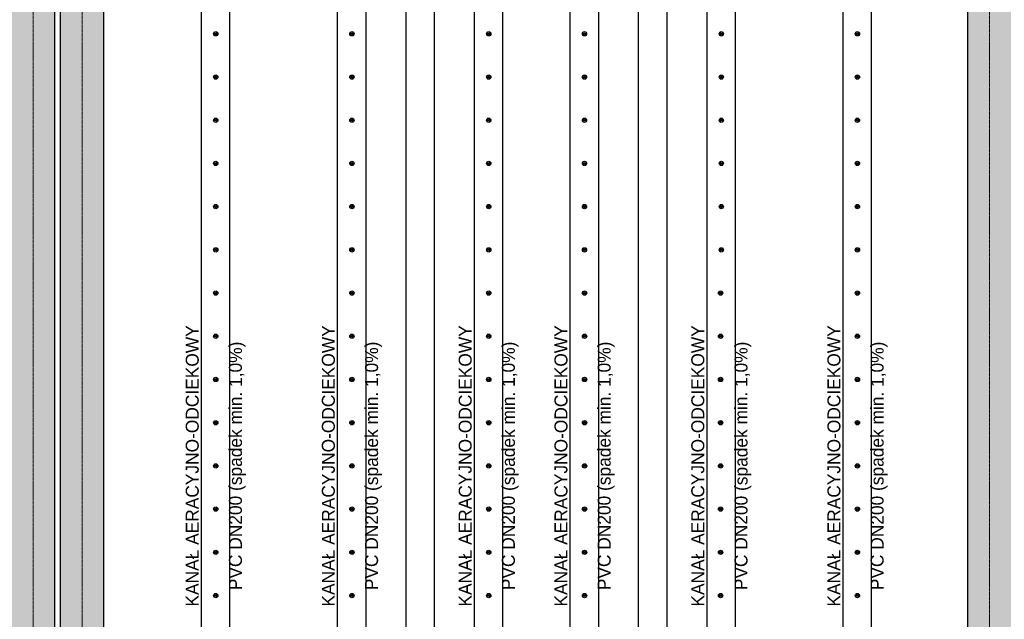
# Model space of a CAD drawing. Header units: millimetres. Extents: x -374129 to 1163271, y -112652 to 695637.
# Tile 137 of 256: x 57287 to 64123, y -40313 to -36150. Entities that reach past the tile are written whole.
import ezdxf
from ezdxf import colors
from ezdxf.entities.mleader import LeaderData, LeaderLine
from ezdxf.math import Vec2, Vec3

# ---------------------------------------------------------------- set-up
doc = ezdxf.new("R2010")
doc.units = ezdxf.units.MM
doc.linetypes.add('ACAD_ISO04W100', pattern=[30, 24, -3, 0, -3])
for name, color, linetype in [('KRT_kreskowanie', 252, 'Continuous'), ('KRT_opisy', 146, 'Continuous'), ('KRT_sciany', 2, 'Continuous'), ('KRT_technologia', 30, 'Continuous')]:
    doc.layers.add(name, color=color, linetype=linetype)
doc.layers.add('KRT_osie', color=55, linetype='ACAD_ISO04W100', lineweight=18)
doc.styles.add('WYMIAR', font='romans.shx', dxfattribs={"width": 0.8})

# ---------------------------------------------------------------- blocks, each defined once
blk = doc.blocks.new('sys napowietrzania')
at = {"layer": 'KRT_technologia', "linetype": 'Continuous', "transparency": 33554687, "elevation": -3659.98}
for points in [[(59766.67, -12485.01), (59766.67, -10582.71), (59766.67, -2349.21), (59566.67, -2349.21), (59566.67, -10582.71), (59566.67, -12485.01), (59666.67, -12485.01), (59766.67, -12485.01), (59763.5, -12495.38), (59666.67, -12495.38), (59569.84, -12495.38), (59566.67, -12485.01)], [(60711.67, -12485.01), (60711.67, -10582.71), (60711.67, -2349.21), (60511.67, -2349.21), (60511.67, -10582.71), (60511.67, -12485.01), (60611.67, -12485.01), (60711.67, -12485.01), (60708.5, -12495.38), (60611.67, -12495.38), (60514.84, -12495.38), (60511.67, -12485.01)], [(61186.67, -12485.01), (61186.67, -10582.71), (61186.67, -2349.21), (60986.67, -2349.21), (60986.67, -10582.71), (60986.67, -12485.01), (61086.67, -12485.01), (61186.67, -12485.01), (61183.5, -12495.38), (61086.67, -12495.38), (60989.84, -12495.38), (60986.67, -12485.01)], [(61661.67, -12485.01), (61661.67, -10582.71), (61661.67, -2349.21), (61461.67, -2349.21), (61461.67, -10582.71), (61461.67, -12485.01), (61561.67, -12485.01), (61661.67, -12485.01), (61658.5, -12495.38), (61561.67, -12495.38), (61464.84, -12495.38), (61461.67, -12485.01)], [(62326.67, -12485.01), (62326.67, -10582.71), (62326.67, -2349.21), (62126.67, -2349.21), (62126.67, -10582.71), (62126.67, -12485.01), (62226.67, -12485.01), (62326.67, -12485.01), (62323.5, -12495.38), (62226.67, -12495.38), (62129.84, -12495.38), (62126.67, -12485.01)], [(62801.67, -12485.01), (62801.67, -10582.71), (62801.67, -2349.21), (62601.67, -2349.21), (62601.67, -10582.71), (62601.67, -12485.01), (62701.67, -12485.01), (62801.67, -12485.01), (62798.5, -12495.38), (62701.67, -12495.38), (62604.84, -12495.38), (62601.67, -12485.01)], [(63276.67, -12485.01), (63276.67, -10582.71), (63276.67, -2349.21), (63076.67, -2349.21), (63076.67, -10582.71), (63076.67, -12485.01), (63176.67, -12485.01), (63276.67, -12485.01), (63273.5, -12495.38), (63176.67, -12495.38), (63079.84, -12495.38), (63076.67, -12485.01)], [(64221.67, -12485.01), (64221.67, -10582.71), (64221.67, -2349.21), (64021.67, -2349.21), (64021.67, -10582.71), (64021.67, -12485.01), (64121.67, -12485.01), (64221.67, -12485.01), (64218.5, -12495.38), (64121.67, -12495.38), (64024.84, -12495.38), (64021.67, -12485.01)]]:
    blk.add_lwpolyline(points, dxfattribs=at)
at = {"layer": 'KRT_technologia'}
for centre, radius in [((59668.01, -4160.34, -3659.98), 15), ((59668.01, -4160.34, -3659.98), 7), ((59668.01, -4160.34, -3659.98), 1.5), ((60613.01, -4160.34, -3659.98), 15), ((60613.01, -4160.34, -3659.98), 7), ((60613.01, -4160.34, -3659.98), 1.5), ((61563.01, -4160.34, -3659.98), 15), ((61563.01, -4160.34, -3659.98), 7), ((61563.01, -4160.34, -3659.98), 1.5), ((62228.01, -4160.34, -3659.98), 15), ((62228.01, -4160.34, -3659.98), 7), ((62228.01, -4160.34, -3659.98), 1.5), ((63178.01, -4160.34, -3659.98), 15), ((63178.01, -4160.34, -3659.98), 7), ((63178.01, -4160.34, -3659.98), 1.5), ((64123.01, -4160.34, -3659.98), 15), ((64123.01, -4160.34, -3659.98), 7), ((64123.01, -4160.34, -3659.98), 1.5), ((59668.01, -4460.34, -3659.98), 15), ((59668.01, -4460.34, -3659.98), 7), ((59668.01, -4460.34, -3659.98), 1.5), ((60613.01, -4460.34, -3659.98), 15), ((60613.01, -4460.34, -3659.98), 7), ((60613.01, -4460.34, -3659.98), 1.5), ((61563.01, -4460.34, -3659.98), 15), ((61563.01, -4460.34, -3659.98), 7), ((61563.01, -4460.34, -3659.98), 1.5), ((62228.01, -4460.34, -3659.98), 15), ((62228.01, -4460.34, -3659.98), 7), ((62228.01, -4460.34, -3659.98), 1.5), ((63178.01, -4460.34, -3659.98), 15), ((63178.01, -4460.34, -3659.98), 7), ((63178.01, -4460.34, -3659.98), 1.5), ((64123.01, -4460.34, -3659.98), 15), ((64123.01, -4460.34, -3659.98), 7), ((64123.01, -4460.34, -3659.98), 1.5), ((59668.01, -4760.34, -3659.98), 15), ((59668.01, -4760.34, -3659.98), 7), ((59668.01, -4760.34, -3659.98), 1.5), ((60613.01, -4760.34, -3659.98), 15), ((60613.01, -4760.34, -3659.98), 7), ((60613.01, -4760.34, -3659.98), 1.5), ((61563.01, -4760.34, -3659.98), 15), ((61563.01, -4760.34, -3659.98), 7), ((61563.01, -4760.34, -3659.98), 1.5), ((62228.01, -4760.34, -3659.98), 15), ((62228.01, -4760.34, -3659.98), 7), ((62228.01, -4760.34, -3659.98), 1.5), ((63178.01, -4760.34, -3659.98), 15), ((63178.01, -4760.34, -3659.98), 7), ((63178.01, -4760.34, -3659.98), 1.5), ((64123.01, -4760.34, -3659.98), 15), ((64123.01, -4760.34, -3659.98), 7), ((64123.01, -4760.34, -3659.98), 1.5), ((59668.01, -5060.34, -3659.98), 15), ((59668.01, -5060.34, -3659.98), 7), ((60613.01, -5060.34, -3659.98), 15), ((60613.01, -5060.34, -3659.98), 7), ((61563.01, -5060.34, -3659.98), 15), ((61563.01, -5060.34, -3659.98), 7), ((62228.01, -5060.34, -3659.98), 15), ((62228.01, -5060.34, -3659.98), 7), ((63178.01, -5060.34, -3659.98), 15), ((63178.01, -5060.34, -3659.98), 7), ((64123.01, -5060.34, -3659.98), 15), ((64123.01, -5060.34, -3659.98), 7), ((59668.01, -5060.34, -3659.98), 1.5), ((60613.01, -5060.34, -3659.98), 1.5), ((61563.01, -5060.34, -3659.98), 1.5), ((62228.01, -5060.34, -3659.98), 1.5), ((63178.01, -5060.34, -3659.98), 1.5), ((64123.01, -5060.34, -3659.98), 1.5), ((59668.01, -5360.34, -3659.98), 15), ((59668.01, -5360.34, -3659.98), 7), ((59668.01, -5360.34, -3659.98), 1.5), ((60613.01, -5360.34, -3659.98), 15), ((60613.01, -5360.34, -3659.98), 7), ((60613.01, -5360.34, -3659.98), 1.5), ((61563.01, -5360.34, -3659.98), 15), ((61563.01, -5360.34, -3659.98), 7), ((61563.01, -5360.34, -3659.98), 1.5), ((62228.01, -5360.34, -3659.98), 15), ((62228.01, -5360.34, -3659.98), 7), ((62228.01, -5360.34, -3659.98), 1.5), ((63178.01, -5360.34, -3659.98), 15), ((63178.01, -5360.34, -3659.98), 7), ((63178.01, -5360.34, -3659.98), 1.5), ((64123.01, -5360.34, -3659.98), 15), ((64123.01, -5360.34, -3659.98), 7), ((64123.01, -5360.34, -3659.98), 1.5), ((59668.01, -5660.34, -3659.98), 15), ((59668.01, -5660.34, -3659.98), 7), ((59668.01, -5660.34, -3659.98), 1.5), ((60613.01, -5660.34, -3659.98), 15), ((60613.01, -5660.34, -3659.98), 7), ((60613.01, -5660.34, -3659.98), 1.5), ((61563.01, -5660.34, -3659.98), 15), ((61563.01, -5660.34, -3659.98), 7), ((61563.01, -5660.34, -3659.98), 1.5), ((62228.01, -5660.34, -3659.98), 15), ((62228.01, -5660.34, -3659.98), 7), ((62228.01, -5660.34, -3659.98), 1.5), ((63178.01, -5660.34, -3659.98), 15), ((63178.01, -5660.34, -3659.98), 7), ((63178.01, -5660.34, -3659.98), 1.5), ((64123.01, -5660.34, -3659.98), 15), ((64123.01, -5660.34, -3659.98), 7), ((64123.01, -5660.34, -3659.98), 1.5), ((59668.17, -5960.34, -3659.98), 15), ((60613.17, -5960.34, -3659.98), 15), ((61563.17, -5960.34, -3659.98), 15), ((62228.17, -5960.34, -3659.98), 15), ((63173.17, -5960.34, -3659.98), 15), ((64123.01, -5960.34, -3659.98), 15), ((59668.17, -5960.34, -3659.98), 7), ((59668.17, -5960.34, -3659.98), 1.5), ((60613.17, -5960.34, -3659.98), 7), ((60613.17, -5960.34, -3659.98), 1.5), ((61563.17, -5960.34, -3659.98), 7), ((61563.17, -5960.34, -3659.98), 1.5), ((62228.17, -5960.34, -3659.98), 7), ((62228.17, -5960.34, -3659.98), 1.5), ((63173.17, -5960.34, -3659.98), 7), ((63173.17, -5960.34, -3659.98), 1.5), ((64123.01, -5960.34, -3659.98), 7), ((64123.01, -5960.34, -3659.98), 1.5), ((59668.17, -6260.34, -3659.98), 15), ((59668.17, -6260.34, -3659.98), 7), ((59668.17, -6260.34, -3659.98), 1.5), ((60613.17, -6260.34, -3659.98), 15), ((60613.17, -6260.34, -3659.98), 7), ((60613.17, -6260.34, -3659.98), 1.5), ((61563.17, -6260.34, -3659.98), 15), ((61563.17, -6260.34, -3659.98), 7), ((61563.17, -6260.34, -3659.98), 1.5), ((62228.17, -6260.34, -3659.98), 15), ((62228.17, -6260.34, -3659.98), 7), ((62228.17, -6260.34, -3659.98), 1.5), ((63173.17, -6260.34, -3659.98), 15), ((63173.17, -6260.34, -3659.98), 7), ((63173.17, -6260.34, -3659.98), 1.5), ((64123.01, -6260.34, -3659.98), 15), ((64123.01, -6260.34, -3659.98), 7), ((64123.01, -6260.34, -3659.98), 1.5), ((59668.17, -6560.34, -3659.98), 15), ((59668.17, -6560.34, -3659.98), 7), ((59668.17, -6560.34, -3659.98), 1.5), ((60613.17, -6560.34, -3659.98), 15), ((60613.17, -6560.34, -3659.98), 7), ((60613.17, -6560.34, -3659.98), 1.5), ((61563.17, -6560.34, -3659.98), 15), ((61563.17, -6560.34, -3659.98), 7), ((61563.17, -6560.34, -3659.98), 1.5), ((62228.17, -6560.34, -3659.98), 15), ((62228.17, -6560.34, -3659.98), 7), ((62228.17, -6560.34, -3659.98), 1.5), ((63173.17, -6560.34, -3659.98), 15), ((63173.17, -6560.34, -3659.98), 7), ((63173.17, -6560.34, -3659.98), 1.5), ((64123.01, -6560.34, -3659.98), 15), ((64123.01, -6560.34, -3659.98), 7), ((64123.01, -6560.34, -3659.98), 1.5), ((59668.17, -6860.34, -3659.98), 15), ((59668.17, -6860.34, -3659.98), 7), ((59668.17, -6860.34, -3659.98), 1.5), ((60613.17, -6860.34, -3659.98), 15), ((60613.17, -6860.34, -3659.98), 7), ((60613.17, -6860.34, -3659.98), 1.5), ((61563.17, -6860.34, -3659.98), 15), ((61563.17, -6860.34, -3659.98), 7), ((61563.17, -6860.34, -3659.98), 1.5), ((62228.17, -6860.34, -3659.98), 15), ((62228.17, -6860.34, -3659.98), 7), ((62228.17, -6860.34, -3659.98), 1.5), ((63173.17, -6860.34, -3659.98), 15), ((63173.17, -6860.34, -3659.98), 7), ((63173.17, -6860.34, -3659.98), 1.5), ((64123.01, -6860.34, -3659.98), 15), ((64123.01, -6860.34, -3659.98), 7), ((64123.01, -6860.34, -3659.98), 1.5), ((59668.17, -7160.34, -3659.98), 15), ((59668.17, -7160.34, -3659.98), 7), ((59668.17, -7160.34, -3659.98), 1.5), ((60613.17, -7160.34, -3659.98), 15), ((60613.17, -7160.34, -3659.98), 7), ((60613.17, -7160.34, -3659.98), 1.5), ((61563.17, -7160.34, -3659.98), 15), ((61563.17, -7160.34, -3659.98), 7), ((61563.17, -7160.34, -3659.98), 1.5), ((62228.17, -7160.34, -3659.98), 15), ((62228.17, -7160.34, -3659.98), 7), ((62228.17, -7160.34, -3659.98), 1.5), ((63173.17, -7160.34, -3659.98), 15), ((63173.17, -7160.34, -3659.98), 7), ((63173.17, -7160.34, -3659.98), 1.5), ((64123.01, -7160.34, -3659.98), 15), ((64123.01, -7160.34, -3659.98), 7), ((64123.01, -7160.34, -3659.98), 1.5), ((59668.17, -7460.34, -3659.98), 15), ((60613.17, -7460.34, -3659.98), 15), ((61563.17, -7460.34, -3659.98), 15), ((62228.17, -7460.34, -3659.98), 15), ((63173.17, -7460.34, -3659.98), 15), ((64123.01, -7460.34, -3659.98), 15), ((59668.17, -7460.34, -3659.98), 7), ((59668.17, -7460.34, -3659.98), 1.5), ((60613.17, -7460.34, -3659.98), 7), ((60613.17, -7460.34, -3659.98), 1.5), ((61563.17, -7460.34, -3659.98), 7), ((61563.17, -7460.34, -3659.98), 1.5), ((62228.17, -7460.34, -3659.98), 7), ((62228.17, -7460.34, -3659.98), 1.5), ((63173.17, -7460.34, -3659.98), 7), ((63173.17, -7460.34, -3659.98), 1.5), ((64123.01, -7460.34, -3659.98), 7), ((64123.01, -7460.34, -3659.98), 1.5), ((59668.17, -7760.34, -3659.98), 15), ((59668.17, -7760.34, -3659.98), 7), ((59668.17, -7760.34, -3659.98), 1.5), ((60613.17, -7760.34, -3659.98), 15), ((60613.17, -7760.34, -3659.98), 7), ((60613.17, -7760.34, -3659.98), 1.5), ((61563.17, -7760.34, -3659.98), 15), ((61563.17, -7760.34, -3659.98), 7), ((61563.17, -7760.34, -3659.98), 1.5), ((62228.17, -7760.34, -3659.98), 15), ((62228.17, -7760.34, -3659.98), 7), ((62228.17, -7760.34, -3659.98), 1.5), ((63173.17, -7760.34, -3659.98), 15), ((63173.17, -7760.34, -3659.98), 7), ((63173.17, -7760.34, -3659.98), 1.5), ((64123.01, -7760.34, -3659.98), 15), ((64123.01, -7760.34, -3659.98), 7), ((64123.01, -7760.34, -3659.98), 1.5), ((59668.17, -8060.34, -3659.98), 15), ((59668.17, -8060.34, -3659.98), 7), ((59668.17, -8060.34, -3659.98), 1.5), ((60613.17, -8060.34, -3659.98), 15), ((60613.17, -8060.34, -3659.98), 7), ((60613.17, -8060.34, -3659.98), 1.5), ((61563.17, -8060.34, -3659.98), 15), ((61563.17, -8060.34, -3659.98), 7), ((61563.17, -8060.34, -3659.98), 1.5), ((62228.17, -8060.34, -3659.98), 15), ((62228.17, -8060.34, -3659.98), 7), ((62228.17, -8060.34, -3659.98), 1.5), ((63173.17, -8060.34, -3659.98), 15), ((63173.17, -8060.34, -3659.98), 7), ((63173.17, -8060.34, -3659.98), 1.5), ((64123.01, -8060.34, -3659.98), 15), ((64123.01, -8060.34, -3659.98), 7), ((64123.01, -8060.34, -3659.98), 1.5)]:
    blk.add_circle(centre, radius, dxfattribs=at)

msp = doc.modelspace()

# ---------------------------------------------------------------- texts
at = {"layer": 'KRT_opisy', "color": 54, "char_height": 90, "attachment_point": 5, "rotation": 90}
for insert in [(58648.19, -39248, -589.98), (59593.19, -39248, -589.98), (60543.19, -39248, -589.98), (61208.19, -39248, -589.98), (62158.19, -39248, -196.61), (63103.19, -39248, -196.61)]:
    msp.add_mtext('KANAŁ AERACYJNO-ODCIEKOWY\\P\\PPVC DN200 (spadek min. 1,0%)', dxfattribs=dict(at, insert=insert))

# ---------------------------------------------------------------- leaders
at = {"layer": 'KRT_opisy', "color": 1}
ml = msp.add_multileader_mtext('Standard', dxfattribs=at)
ml.set_content('\\C54;PODŁOGA TECHNICZNA Z KRAT TWORZYWOWYCH', style='WYMIAR')
ml.set_leader_properties()
ml.build(insert=Vec2(0, 0))
ml.multileader.update_dxf_attribs({"text_right_attachment_type": 6, "dogleg_length": 0.36, "arrow_head_size": 200, "scale": 100})
ctx = ml.context
ctx.base_point, ctx.scale, ctx.char_height, ctx.arrow_head_size, ctx.landing_gap_size, ctx.plane_origin = Vec3(-8902.3, -37930.41), 100, 200, 200, 9, Vec3(-43376.14, -121919.11)
ctx.right_attachment = 6
notes = []
notes.append((ctx, [(0, (1, 1, 0), (-8938.3, -37930.41), (1, 0), 36, [(1, [(-9717.75, -37260.04)], 0, [])])]))
ctx.mtext.insert, ctx.mtext.width, ctx.mtext.defined_height, ctx.mtext.flow_direction = Vec3(-8893.3, -37830.41), 3424.9477, 1400.46, 5
ctx.mtext.has_bg_fill, ctx.mtext.bg_color, ctx.mtext.bg_scale_factor, ctx.mtext.bg_transparency, ctx.mtext.use_window_bg_color = 1, -1027028792, 1.5, 0, 1
for ctx, leaders in notes:
    for number, flags, end, landing, length, lines in leaders:
        leader = LeaderData()
        leader.index, (leader.has_last_leader_line, leader.has_dogleg_vector, leader.attachment_direction) = number, flags
        leader.last_leader_point, leader.dogleg_vector, leader.dogleg_length = Vec3(end), Vec3(landing), length
        for number, points, colour, breaks in lines:
            line = LeaderLine()
            line.index, line.vertices, line.color, line.breaks = number, Vec3.list(points), colors.encode_raw_color(colour), breaks
            leader.lines.append(line)
        ctx.leaders.append(leader)

# ---------------------------------------------------------------- next in the draw order: hatches: boundary and pattern name
at = {"layer": 'KRT_kreskowanie'}
h = msp.add_hatch(dxfattribs=at)
h.set_pattern_fill('ANSI33', color=256, scale=20, style=0)
h.set_pattern_definition([(45, (-1e-05, 3009.36), (-89.80256, 89.80256), []), (45, (89.8, 3009.36), (-89.80256, 89.80256), [63.5, -31.75])])
h.paths.add_polyline_path([(38290, -33690.64), (19090, -33690.64), (19090, -46990.64), (19390, -46990.64), (19390, -33990.64), (25390, -33990.64), (25390, -46990.64), (25690, -46990.64), (25690, -33990.64), (31690, -33990.64), (31690, -46990.64), (31990, -46990.64), (31990, -33990.64), (37990, -33990.64), (37990, -46990.64), (38290, -46990.64)])
h.paths.add_polyline_path([(51230, -33990.64), (57230, -33990.64), (57230, -46990.64), (57530, -46990.64), (57530, -33690.64), (38330, -33690.64), (38330, -46990.64), (38630, -46990.64), (38630, -33990.64), (44630, -33990.64), (44630, -46990.64), (44930, -46990.64), (44930, -33990.64), (50930, -33990.64), (50930, -46990.64), (51230, -46990.64)])
h.paths.add_polyline_path([(70470, -33690.64), (57570, -33690.64), (57570, -46990.64), (57870, -46990.64), (57870, -33990.64), (63870, -33990.64), (63870, -46990.64), (64170, -46990.64), (64170, -33990.64), (70170, -33990.64), (70170, -46990.64), (70470, -46990.64)])

# ---------------------------------------------------------------- next in the draw order: linework, layer by layer
at = {"layer": 'KRT_osie', "ltscale": 0.5}
for p, q in [((57380, -27801.99), (57380, -48285.63)), ((57720, -27801.99), (57720, -48285.63)), ((64020, -27801.99), (64020, -48285.63))]:
    msp.add_line(p, q, dxfattribs=at)
at = {"layer": 'KRT_sciany'}
for p, q in [((57530, -46990.64), (57530, -33690.64)), ((57570, -46990.64), (57570, -33690.64)), ((57870, -46990.64), (57870, -33990.64)), ((63870, -46990.64), (63870, -33990.64))]:
    msp.add_line(p, q, dxfattribs=at)

# ---------------------------------------------------------------- next in the draw order: block references
msp.add_blockref('sys napowietrzania', (-1019.98, -32087.66, 3070))

doc.saveas('drawing.dxf')
